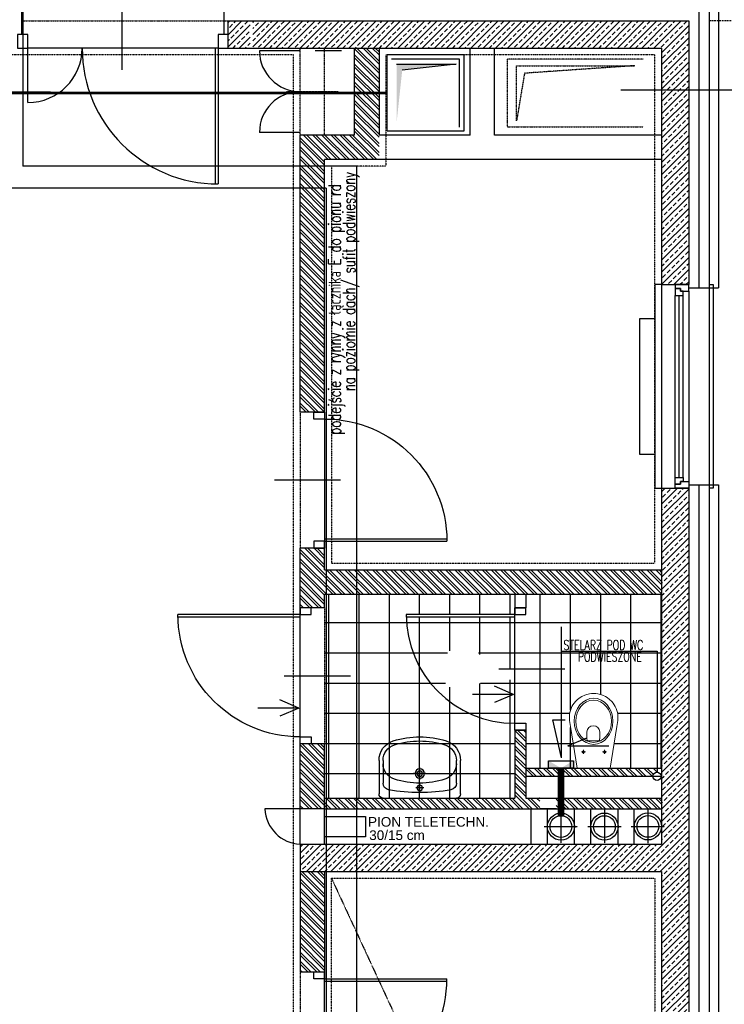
# Model space of a CAD drawing. Header units: inches. Extents: x -145354 to -97635, y 38777 to 78670.
# Tile 61 of 231: x -144449 to -143930, y 50930 to 51655. Entities that reach past the tile are written whole.
import ezdxf
from ezdxf.enums import TextEntityAlignment as Align

# ---------------------------------------------------------------- set-up
doc = ezdxf.new("R2010")
doc.units = ezdxf.units.IN
doc.header["$MEASUREMENT"] = 0
for name, pattern in [('CENTER', [2, 1.25, -0.25, 0.25, -0.25]), ('DASHDOT', [1, 0.5, -0.25, 0, -0.25]), ('DASHED', [0.75, 0.5, -0.25]), ('DASHED2', [0.375, 0.25, -0.125]), ('DIVIDE', [31.75, 12.7, -6.35, 0, -6.35, 0, -6.35]), ('HIDDEN', [0.375, 0.25, -0.125])]:
    doc.linetypes.add(name, pattern=pattern)
doc.layers.get('0').update_dxf_attribs({"color": 101})
for name, color, linetype in [('Drz---drzwi', 5, 'Continuous'), ('Ins-co', 203, 'Continuous'), ('ins-kan-deszcz', 132, 'Continuous'), ('Ins-tele-opis', 216, 'Continuous'), ('Ins-went', 141, 'Continuous'), ('Ins-wod', 152, 'Continuous'), ('m-went-strzałki', 161, 'Continuous'), ('m-went-wentylacja', 255, 'Continuous'), ('m-went-wywiew', 1, 'Continuous'), ('Okn---okna', 5, 'Continuous'), ('Opis-info', 2, 'Continuous'), ('Os-osie', 6, 'CENTER'), ('Pos-hatch', 144, 'Continuous'), ('Sc-beton', 7, 'Continuous'), ('Sc-beton-hatch', 86, 'Continuous'), ('Sc-cegla pustak', 42, 'Continuous'), ('Sc-cegla pustak-hatch', 8, 'Continuous'), ('Sc-gk', 120, 'Continuous'), ('Sc-izolacja term-styropian', 151, 'STYROPIAN-KA'), ('Sc-kamien', 31, 'Continuous'), ('Sc-nadproza kon', 5, 'DASHED2'), ('Sc-silikat', 61, 'Continuous'), ('Sch-opis', 51, 'Continuous'), ('Suf-widok', 8, 'Continuous'), ('W-idok nad', 5, 'DASHED2'), ('W-otwor-strop-nad', 126, 'DASHED2'), ('Wyp-sanitar', 131, 'Continuous')]:
    doc.layers.add(name, color=color, linetype=linetype)
doc.styles.add('ROMANS', font='romans', dxfattribs={"width": 0.85})
doc.styles.add('TYTUL2', font='ARIAL.TTF')
doc.linetypes.add('BATTING', pattern='A,0.0001,-0.1,[134,ltypeshp.shx,S=0.1,R=0,X=-0.1,Y=0],-0.2,[134,ltypeshp.shx,S=0.1,R=180,X=0.1,Y=0],-0.1', length=0.4001)
doc.linetypes.add('STYROPIAN-KA', pattern='A,0.0001,-0.1,[135,ltypeshp.shx,S=0.1,R=0,X=-0.1,Y=0],0,[135,ltypeshp.shx,S=0.1,R=180,X=0.1,Y=0],-0.1', length=0.2001)
pattern_1 = [(45, (-196049.7697, 113974.1994), (-4.49012806, 4.49012806), []), (45, (-196045.2795, 113974.1994), (-4.49012806, 4.49012806), [3.175, -1.5875])]
pattern_2 = [(135, (-196049.7697, 113974.1994), (-3.36759605, -3.36759605), []), (135, (-196049.7697, 113976.4445), (-3.36759605, -3.36759605), [])]

# ---------------------------------------------------------------- blocks, each defined once
blk = doc.blocks.new('_0630_DRZWI_90')
at = {"ltscale": 7}
for p, q in [((5, 8), (5, 98)), ((6.8, 8), (6.8, 97.98))]:
    blk.add_line(p, q, dxfattribs=at)
at = {"ltscale": 25}
for p, q in [((50, 19.7), (50, -28.9)), ((5, 8), (0, 8)), ((0, 8), (5, 8)), ((0, 0), (0, 8)), ((95, 8), (5, 8)), ((5, 8), (5, 0)), ((95, 8), (95, 0)), ((100, 8), (95, 8)), ((100, 0), (100, 8)), ((5, 0), (0, 0)), ((5, 0), (0, 0)), ((95, 0), (100, 0)), ((95, 0), (100, 0))]:
    blk.add_line(p, q, dxfattribs=at)
at = {"ltscale": 7}
blk.add_arc((5, 8), 90, 0, 90, dxfattribs=at)
blk = doc.blocks.new('_GKJDFKG')
at = {"ltscale": 25}
for p, q in [((-8, -5), (-8, 0)), ((-8, 0), (-8, -5)), ((0, 0), (-8, 0)), ((0, -5), (0, 0)), ((0, -5), (0, 0)), ((-8, -85), (-8, -5)), ((-8, -5), (0, -5)), ((-19.7, -45), (28.9, -45)), ((-8, -85), (0, -85)), ((-8, -90), (-8, -85)), ((0, -85), (0, -90)), ((0, -85), (0, -90)), ((0, -90), (-8, -90))]:
    blk.add_line(p, q, dxfattribs=at)
at = {"ltscale": 7}
for p, q in [((-8, -5), (-88, -5)), ((-8, -6.8), (-87.98, -6.8))]:
    blk.add_line(p, q, dxfattribs=at)
blk.add_arc((-8, -5), 80, 180, 270)
blk = doc.blocks.new('umywalka_60x45')
at = {"ltscale": 25}
for p, q in [((-27, 0), (27, 0)), ((-30, -27.72), (-30, -3)), ((0, -4.5), (0, -10.5)), ((30, -3), (30, -27.72)), ((-27, -27.72), (-27, -11.03)), ((3, -7.5), (-3, -7.5)), ((0, -13.5), (0, -22.5)), ((27, -11.03), (27, -27.72)), ((4.5, -18), (-4.5, -18))]:
    blk.add_line(p, q, dxfattribs=at)
for centre, radius in [((0, -7.5), 2), ((0, -18), 3.5), ((0, -18), 2)]:
    blk.add_circle(centre, radius, dxfattribs=at)
for centre, radius, start, end in [((27, -3), 3, 0, 90), ((-27, -3), 3, 90, 180), ((-22, -11.03), 5, 100.52627, 180), ((0, -129.43), 125.43, 79.47373, 100.52627), ((22, -11.03), 5, 0, 79.47373), ((-15, -25.28), 12, 107.3129, 180), ((0, -73.4), 62.4, 72.6871, 107.3129), ((15, -25.28), 12, 0, 72.6871), ((-15, -27.72), 15, 180, 252.6871), ((-15, -27.72), 12, 180, 252.6871), ((15, -27.72), 12, 287.3129, 0), ((15, -27.72), 15, 287.3129, 0), ((0, 20.4), 65.4, 252.6871, 287.3129), ((0, 20.4), 62.4, 252.6871, 287.3129)]:
    blk.add_arc(centre, radius, start, end, dxfattribs=at)
blk = doc.blocks.new('_FKHJK')
for p, q in [((-10, 0), (-15, 0)), ((-15, 0), (-15, -150)), ((25, 0), (28, 0)), ((28, 0), (28, -150)), ((10, -5), (10, -145)), ((0, -142), (0, -8)), ((3, -142), (3, -8)), ((6, -142), (6, -8)), ((-15, -150), (-10, -150)), ((28, -150), (25, -150))]:
    blk.add_line(p, q)
at = {"linetype": 'DASHED2'}
for p, q in [((-10, 0), (-10, -150)), ((25, 0), (25, -150))]:
    blk.add_line(p, q, dxfattribs=at)
for points in [[(10, -5), (10, 0), (0, 0), (0, -3), (4, -3), (4, -5)], [(6, -8), (6, -5), (4, -5), (4, -3), (0, -3), (0, -5), (0, -8)], [(6, -142), (6, -145), (4, -145), (4, -147), (0, -147), (0, -145), (0, -142)], [(10, -145), (10, -150), (0, -150), (0, -147), (4, -147), (4, -145)]]:
    blk.add_lwpolyline(points, close=True)
blk = doc.blocks.new('_KOLO_WC_PODWIESZONE')
at = {"lineweight": 0}
for p, q in [((-12.21, 0), (-17.15, -30.7)), ((-12.21, 0), (12.21, 0)), ((12.21, 0), (17.15, -30.7)), ((-8.01, -11.98), (-9.42, -11.98)), ((-8.01, -11.98), (-8.01, -10.54)), ((-8.01, -11.98), (-6.53, -11.98)), ((-8.01, -11.98), (-8.01, -13.41)), ((7.49, -11.98), (6.08, -11.98)), ((7.49, -11.98), (7.49, -10.54)), ((7.49, -11.98), (8.97, -11.98)), ((7.49, -11.98), (7.49, -13.41)), ((-4.44, -21.51), (-4.44, -26.77)), ((-3.5, -20.21), (4, -20.21)), ((4.94, -21.51), (4.94, -26.77)), ((-17.15, -30.7), (-17.82, -35.14)), ((-17.82, -35.14), (-17.77, -39.69)), ((17.15, -30.7), (17.82, -35.14)), ((17.82, -35.14), (17.77, -39.69)), ((-17.77, -39.69), (-17.51, -41.08)), ((-17.51, -41.08), (-17.12, -42.53)), ((-17.12, -42.53), (-16.6, -43.93)), ((17.12, -42.53), (16.6, -43.93)), ((17.51, -41.08), (17.12, -42.53)), ((17.77, -39.69), (17.51, -41.08)), ((-16.6, -43.93), (-15.97, -45.29)), ((-15.97, -45.29), (-15.22, -46.59)), ((-15.22, -46.59), (-14.37, -47.83)), ((-14.37, -47.83), (-13.41, -48.99)), ((-13.41, -48.99), (-11.77, -50.6)), ((-11.77, -50.6), (-10, -51.94)), ((11.77, -50.6), (10, -51.94)), ((13.41, -48.99), (11.77, -50.6)), ((14.37, -47.83), (13.41, -48.99)), ((15.22, -46.59), (14.37, -47.83)), ((15.97, -45.29), (15.22, -46.59)), ((16.6, -43.93), (15.97, -45.29)), ((-10, -51.94), (-8.71, -52.72)), ((-8.71, -52.72), (-6.54, -53.77)), ((-6.54, -53.77), (-5.07, -54.25)), ((-5.07, -54.25), (-3.02, -54.72)), ((-3.02, -54.72), (-1.52, -54.92)), ((-1.52, -54.92), (0, -55)), ((1.52, -54.92), (0, -55)), ((3.02, -54.72), (1.52, -54.92)), ((5.07, -54.25), (3.02, -54.72)), ((6.54, -53.77), (5.07, -54.25)), ((8.71, -52.72), (6.54, -53.77)), ((10, -51.94), (8.71, -52.72))]:
    blk.add_line(p, q, dxfattribs=at)
for centre, radius, start, end in [((-3.24, -21.39), 1.2, 102.23395, 185.88986), ((3.75, -21.39), 1.2, 354.11014, 77.76605), ((0.25, -26.54), 4.7, 182.80221, 357.19779)]:
    blk.add_arc(centre, radius, start, end, dxfattribs=at)
for centre in [(-8.01, -11.98), (7.49, -11.98)]:
    blk.add_ellipse(centre, major_axis=(0.599, 0.599), ratio=1, start_param=5.497787, end_param=11.780972, dxfattribs=at)
for major_axis, ratio in [((0, -17), 0.838235), ((0, -15.54), 0.845174)]:
    blk.add_ellipse((0.05, -34.5), major_axis=major_axis, ratio=ratio, dxfattribs=at)
blk = doc.blocks.new('_DKGJHF')
at = {"ltscale": 7}
for p, q in [((-21.08, -77), (35.92, -77)), ((-5, -147.5), (-105, -147.5)), ((-5, -145.5), (-104.98, -145.5))]:
    blk.add_line(p, q, dxfattribs=at)
for points in [[(5, -7.5), (5, 0), (-5, 0), (-5, -7.5)], [(5, -155), (5, -147.5), (-5, -147.5), (-5, -155)]]:
    blk.add_lwpolyline(points, close=True, dxfattribs=at)
for points in [[(-45, -7.5), (-5, -7.5)], [(-5, -147.5), (-5, -7.5)]]:
    blk.add_lwpolyline(points, dxfattribs=at)
for centre, radius, start, end in [((-5, -7.5), 40, 180, 270), ((-5, -147.5), 100, 90, 180)]:
    blk.add_arc(centre, radius, start, end)
blk = doc.blocks.new('_STRZAŁKA_WENT')
for q in [(-6.02, -14.01), (0, -30.24), (6.02, -14.01)]:
    blk.add_line((0, 0), q)
blk = doc.blocks.new('_vxkdjhgkljhkgjhk')
for q in [(14.01, 6.02), (30.24, 0)]:
    blk.add_line((0, 0), q)
blk = doc.blocks.new('W160')
at = {"layer": 'm-went-wywiew', "color": 254, "linetype": 'HIDDEN'}
for p, q in [((-141996.39, 41106.12), (-141996.39, 41081.57)), ((-142008.66, 41093.85), (-141984.11, 41093.85))]:
    blk.add_line(p, q, dxfattribs=at)
at = {"layer": 'm-went-wywiew', "color": 254}
blk.add_circle((-141996.39, 41093.85), 10, dxfattribs=at)
at = {"layer": 'm-went-wywiew'}
blk.add_circle((-141996.39, 41093.85), 8, dxfattribs=at)
blk = doc.blocks.new('st')
at = {"layer": 'm-went-strzałki', "lineweight": -3}
blk.add_line((55839.62, 14820.38), (55867.57, 14826.73), dxfattribs=at)
at = {"layer": 'm-went-strzałki'}
for p, q in [((55867.57, 14826.73), (55867.57, 14820.38)), ((55839.62, 14820.38), (55936.05, 14820.38)), ((55867.57, 14820.38), (55867.57, 14817.63))]:
    blk.add_line(p, q, dxfattribs=at)

msp = doc.modelspace()

# ---------------------------------------------------------------- hatches: boundary and pattern name
at = {"layer": 'm-went-wentylacja'}
h = msp.add_hatch(color=256, dxfattribs=at)
h.paths.add_polyline_path([(-144059.46, 51103.69), (-144050.27, 51103.69), (-144059.46, 51109.2)])
h.paths.add_polyline_path([(-144041.09, 51103.69), (-144041.09, 51109.2), (-144050.27, 51103.69)])
at = {"layer": 'm-went-wywiew'}
msp.add_hatch(color=256, dxfattribs=at).paths.add_polyline_path([(-144171.22, 51621.86), (-144171.22, 51579.18), (-144167.12, 51617.48), (-144127.43, 51621.86)])
at = {"layer": 'Pos-hatch'}
h = msp.add_hatch(dxfattribs=at)
h.set_pattern_fill('ANSI37', color=256, scale=7, angle=45, style=0)
h.set_pattern_definition([(90, (-196049.77, 113974.2), (-22.225, 4e-15), []), (180, (-196049.77, 113974.2), (-4e-15, -22.225), [])])
h.paths.add_polyline_path([(-144084.22, 51131.69), (-144084.22, 51136.69, -0.236068), (-144148.22, 51168.69), (-144224.22, 51168.69), (-144224.22, 51121.69), (-144224.22, 51081.69), (-144181.22, 51081.69, -0.414214), (-144184.22, 51084.69, 0.414214), (-144181.22, 51081.69), (-144127.22, 51081.69, 0.414214), (-144124.22, 51084.69), (-144124.22, 51109.41, 0.328237), (-144134.76, 51123.73), (-144134.76, 51123.73, -0.328238), (-144124.22, 51109.41), (-144124.22, 51084.69, -0.414214), (-144127.22, 51081.69), (-144084.22, 51081.69)])
h.paths.add_polyline_path([(-144084.22, 51168.69), (-144107.99, 51168.69, -0.589015), (-144136.85, 51168.69), (-144148.22, 51168.69, 0.236068), (-144084.22, 51136.69)], flags=16)
h.paths.add_polyline_path([(-144084.22, 51214.89), (-144164.2, 51214.89, 0.156509), (-144148.22, 51168.69), (-144136.85, 51168.69, -0.127227), (-144138.92, 51176.69, -1), (-144105.92, 51176.69), (-144084.22, 51176.69)], flags=17)
h.paths.add_polyline_path([(-144164.22, 51216.69), (-144084.22, 51216.69), (-144084.22, 51221.69), (-144084.22, 51231.69), (-144224.22, 51231.69), (-144224.22, 51221.69), (-144224.22, 51168.69), (-144148.22, 51168.69, -0.162278)])
h.paths.add_polyline_path([(-144076.22, 51231.69), (-144076.22, 51221.69), (-144076.22, 51216.69), (-144084.22, 51216.69), (-144084.22, 51168.69), (-143976.22, 51168.69), (-143976.22, 51231.69)])
h.paths.add_polyline_path([(-144044.04, 51138.83), (-144043.99, 51143.38), (-144043.73, 51144.77), (-144043.34, 51146.22), (-144042.82, 51147.62), (-144042.19, 51148.98), (-144041.45, 51150.28), (-144040.59, 51151.52), (-144039.64, 51152.68), (-144037.99, 51154.29), (-144036.22, 51155.63), (-144034.93, 51156.42), (-144032.76, 51157.46), (-144031.29, 51157.94), (-144029.24, 51158.42), (-144027.74, 51158.61), (-144026.22, 51158.69), (-144024.71, 51158.61), (-144023.2, 51158.42), (-144021.15, 51157.94), (-144019.68, 51157.46), (-144017.51, 51156.42), (-144016.22, 51155.63), (-144014.45, 51154.29), (-144012.81, 51152.68), (-144011.85, 51151.52), (-144011, 51150.28), (-144010.25, 51148.98), (-144009.62, 51147.62), (-144009.11, 51146.22), (-144008.71, 51144.77), (-144008.46, 51143.38), (-144008.4, 51138.83), (-144009.07, 51134.4), (-144014.01, 51103.69), (-143976.22, 51103.69), (-143976.22, 51168.69), (-144084.22, 51168.69), (-144084.22, 51136.69), (-144076.22, 51136.69), (-144076.22, 51131.69), (-144076.22, 51103.69), (-144038.43, 51103.69), (-144043.37, 51134.4)])
h.paths.add_polyline_path([(-144089.7, 51158.57), (-144062.1, 51158.57), (-144062.1, 51176.57), (-144089.7, 51176.57)], flags=9)
h.paths.add_polyline_path([(-144086.5, 51179.37), (-144066.9, 51179.37), (-144066.9, 51197.37), (-144086.5, 51197.37)], flags=9)
at = {"layer": 'Sc-beton-hatch'}
h = msp.add_hatch(dxfattribs=at)
h.set_pattern_fill('ANSI33', color=256, style=0)
h.set_pattern_definition(pattern_1)
h.paths.add_polyline_path([(-144279.07, 51643.69), (-144295.22, 51643.69), (-144295.22, 51633.69), (-144279.07, 51633.69)])
h.paths.add_polyline_path([(-144279.07, 51653.69), (-144295.22, 51653.69), (-144295.22, 51643.69), (-144279.07, 51643.69)])
h.paths.add_polyline_path([(-144213.83, 51653.69), (-144277.22, 51653.69), (-144277.22, 51643.69), (-144205.95, 51643.69)])
h.paths.add_polyline_path([(-144205.95, 51643.69), (-144277.22, 51643.69), (-144277.22, 51633.69), (-144198.06, 51633.69)])
h.paths.add_polyline_path([(-143990.73, 51643.69), (-144205.95, 51643.69), (-144198.06, 51633.69), (-143990.73, 51633.69)])
h.paths.add_polyline_path([(-143990.73, 51653.69), (-144213.83, 51653.69), (-144205.95, 51643.69), (-143990.73, 51643.69)])
h.paths.add_polyline_path([(-143966.22, 51643.69), (-143990.73, 51643.69), (-143990.73, 51633.69), (-143976.22, 51633.69), (-143976.22, 51502.69), (-143966.22, 51502.69)])
h.paths.add_polyline_path([(-143956.22, 51653.69), (-143966.22, 51653.69), (-143966.22, 51643.69), (-143956.22, 51643.69)])
h.paths.add_polyline_path([(-143966.22, 51653.69), (-143990.73, 51653.69), (-143990.73, 51643.69), (-143966.22, 51643.69)])
h.paths.add_polyline_path([(-143956.22, 51643.69), (-143966.22, 51643.69), (-143966.22, 51502.69), (-143956.22, 51502.69)])
h.paths.add_polyline_path([(-143956.22, 51502.69), (-143966.22, 51502.69), (-143966.22, 51459.69), (-143956.22, 51459.69)])
h.paths.add_polyline_path([(-143966.22, 51502.69), (-143976.22, 51502.69), (-143976.22, 51459.69), (-143966.22, 51459.69)])
h.paths.add_polyline_path([(-143974.68, 51567.3), (-143957.76, 51567.3), (-143957.76, 51550.05), (-143974.68, 51550.05)], flags=9)
h.paths.add_polyline_path([(-143974.68, 51606.87), (-143957.76, 51606.87), (-143957.76, 51589.62), (-143974.68, 51589.62)], flags=9)
h = msp.add_hatch(dxfattribs=at)
h.set_pattern_fill('ANSI33', color=256, style=0)
h.set_pattern_definition(pattern_1)
h.paths.add_polyline_path([(-143966.22, 51309.69), (-143976.22, 51309.69), (-143976.22, 51168.69), (-143966.22, 51168.69)])
h.paths.add_polyline_path([(-143966.22, 51168.69), (-143956.22, 51168.69), (-143956.22, 51309.69), (-143966.22, 51309.69)])
h.paths.add_polyline_path([(-143956.22, 51168.69), (-143966.22, 51168.69), (-143966.22, 51037.69), (-143956.22, 51037.69)])
h.paths.add_polyline_path([(-143966.22, 51168.69), (-143976.22, 51168.69), (-143976.22, 51047.69), (-144242.22, 51047.69), (-144242.22, 51037.69), (-143966.22, 51037.69)])
h.paths.add_polyline_path([(-144242.22, 51037.69), (-144242.22, 51027.69), (-143976.22, 51027.69), (-143976.22, 50973.69), (-143966.22, 50973.69), (-143966.22, 51037.69)])
h.paths.add_polyline_path([(-143956.22, 51037.69), (-143966.22, 51037.69), (-143966.22, 50973.69), (-143956.22, 50973.69)])
h.paths.add_polyline_path([(-144010.16, 51029.23), (-144010.16, 51046.15), (-143992.91, 51046.15), (-143992.91, 51029.23)], flags=9)
h.paths.add_polyline_path([(-144159.78, 51029.23), (-144159.78, 51046.15), (-144142.53, 51046.15), (-144142.53, 51029.23)], flags=9)
h = msp.add_hatch(dxfattribs=at)
h.set_pattern_fill('ANSI33', color=256, style=0)
h.set_pattern_definition(pattern_1)
h.paths.add_polyline_path([(-143956.22, 50973.69), (-143966.22, 50973.69), (-143966.22, 50827.69), (-143956.22, 50827.69)])
h.paths.add_polyline_path([(-143976.22, 50827.69), (-143966.22, 50827.69), (-143966.22, 50973.69), (-143976.22, 50973.69)])
h.paths.add_polyline_path([(-143974.68, 50848.62), (-143957.76, 50848.62), (-143957.76, 50831.37), (-143974.68, 50831.37)], flags=9)
at = {"layer": 'Sc-cegla pustak-hatch'}
h = msp.add_hatch(dxfattribs=at)
h.set_pattern_fill('ANSI32', color=256, scale=0.5, angle=90, style=0)
h.set_pattern_definition(pattern_2)
h.paths.add_polyline_path([(-143976.22, 51249.69), (-144007.03, 51249.69), (-144007.03, 51231.69), (-143976.22, 51231.69)])
h.paths.add_polyline_path([(-144224.22, 51249.69), (-144224.22, 51265.69), (-144232.22, 51265.69), (-144242.22, 51265.69), (-144242.22, 51221.69), (-144234.22, 51221.69), (-144224.22, 51221.69), (-144224.22, 51231.69), (-144007.03, 51231.69), (-144007.03, 51249.69)])
h.paths.add_polyline_path([(-144242.22, 51365.69), (-144224.22, 51365.69), (-144224.22, 51502.69), (-144242.22, 51502.69)])
h.paths.add_polyline_path([(-144242.22, 51502.69), (-144224.22, 51502.69), (-144224.22, 51531.54), (-144242.22, 51531.54)])
h.paths.add_polyline_path([(-144224.22, 51551.69), (-144184.22, 51551.69), (-144184.22, 51616.15), (-144198.06, 51633.69), (-144202.22, 51633.69), (-144202.22, 51569.69), (-144242.22, 51569.69), (-144242.22, 51531.54), (-144224.22, 51531.54)])
h.paths.add_polyline_path([(-144198.06, 51633.69), (-144184.22, 51616.15), (-144184.22, 51633.69)])
h.paths.add_polyline_path([(-144010.16, 51232.72), (-144010.16, 51248.66), (-143992.91, 51248.66), (-143992.91, 51232.72)], flags=9)
h.paths.add_polyline_path([(-144159.78, 51232.72), (-144159.78, 51248.66), (-144142.53, 51248.66), (-144142.53, 51232.72)], flags=24)
h.paths.add_polyline_path([(-144159.78, 51218.72), (-144159.78, 51234.66), (-144142.53, 51234.66), (-144142.53, 51218.72)], flags=9)
h.paths.add_polyline_path([(-144241.19, 51567.3), (-144225.25, 51567.3), (-144225.25, 51550.05), (-144241.19, 51550.05)], flags=24)
h.paths.add_polyline_path([(-144201.19, 51606.87), (-144185.25, 51606.87), (-144185.25, 51589.62), (-144201.19, 51589.62)], flags=24)
h.paths.add_polyline_path([(-144205.94, 51544.29), (-144205.94, 51652.29), (-144219.44, 51652.29), (-144219.44, 51544.29)], flags=9)
h = msp.add_hatch(dxfattribs=at)
h.set_pattern_fill('ANSI32', color=256, scale=0.5, angle=90, style=0)
h.set_pattern_definition(pattern_2)
h.paths.add_polyline_path([(-144065.88, 51081.69), (-144076.22, 51081.69), (-144076.22, 51131.69), (-144084.22, 51131.69), (-144084.22, 51081.69), (-144224.22, 51081.69), (-144224.22, 51073.69), (-144065.88, 51073.69)])
h.paths.add_polyline_path([(-143976.22, 51081.69), (-144053.88, 51081.69), (-144053.88, 51073.69), (-143976.22, 51073.69)])
h.paths.add_polyline_path([(-143979.54, 51100.69), (-143979.54, 51103.69), (-144060.21, 51103.69), (-144060.21, 51097.69), (-143982.54, 51097.69, -0.414214)])
h.paths.add_polyline_path([(-144060.21, 51103.69), (-144076.22, 51103.69), (-144076.22, 51097.69), (-144060.21, 51097.69)])
h.paths.add_polyline_path([(-144010.16, 51072.52), (-144010.16, 51082.87), (-143992.91, 51082.87), (-143992.91, 51072.52)], flags=9)
h.paths.add_polyline_path([(-144010.16, 51095.68), (-144010.16, 51105.7), (-143992.91, 51105.7), (-143992.91, 51095.68)], flags=9)
h.paths.add_polyline_path([(-144242.22, 51073.69), (-144224.22, 51073.69), (-144224.22, 51121.69), (-144242.22, 51121.69)])
h = msp.add_hatch(dxfattribs=at)
h.set_pattern_fill('ANSI32', color=256, scale=0.5, angle=90, style=0)
h.set_pattern_definition(pattern_2)
h.paths.add_polyline_path([(-144242.22, 50973.69), (-144224.22, 50973.69), (-144224.22, 51027.69), (-144242.22, 51027.69)])
h.paths.add_polyline_path([(-144242.22, 50953.69), (-144224.22, 50953.69), (-144224.22, 50973.69), (-144242.22, 50973.69)])

# ---------------------------------------------------------------- linework, layer by layer
msp.add_lwpolyline([(-144006.21, 51602.98), (-143812.69, 51602.98)])
at = {"layer": 'Drz---drzwi'}
for points in [[(-144242.22, 51631.69), (-144272.22, 51631.69)], [(-144242.22, 51571.69), (-144272.22, 51571.69)], [(-144242.22, 51073.69), (-144268.22, 51073.69)]]:
    msp.add_lwpolyline(points, dxfattribs=at)
for centre, radius, start, end in [((-144242.22, 51631.69), 30, 180, 270), ((-144242.22, 51571.69), 30, 90, 180), ((-144241.02, 51074.9), 27.23, 182.5399, 267.4601)]:
    msp.add_arc(centre, radius, start, end, dxfattribs=at)
at = {"layer": 'Ins-co'}
msp.add_lwpolyline([(-143992.29, 51434.69), (-143981.29, 51434.69), (-143981.29, 51334.69), (-143992.29, 51334.69)], close=True, dxfattribs=at)
at = {"layer": 'ins-kan-deszcz', "linetype": 'DASHED', "ltscale": 0.5}
msp.add_lwpolyline([(-144211.77, 51631.62), (-144231.28, 51631.62)], dxfattribs=at)
at = {"layer": 'Ins-tele-opis'}
msp.add_lwpolyline([(-144224.22, 51068.19), (-144194.22, 51068.19), (-144194.22, 51053.19), (-144224.22, 51053.19)], close=True, dxfattribs=at)
at = {"layer": 'Ins-went'}
msp.add_line((-144053.88, 51073.67), (-144065.88, 51073.67), dxfattribs=at)
at = {"layer": 'Ins-wod', "linetype": 'DASHED', "ltscale": 0.5}
for p, q in [((-144200.52, 51546.69), (-144446.36, 51546.69)), ((-144223.02, 51530.69), (-144462.36, 51530.69))]:
    msp.add_line(p, q, dxfattribs=at)
msp.add_lwpolyline([(-144446.36, 51961.53), (-144446.36, 51546.69)], dxfattribs=at)
at = {"layer": 'Ins-wod', "linetype": 'DASHED2'}
for points in [[(-144200.52, 50819.69), (-144200.52, 51546.69)], [(-144223.02, 51530.69), (-144223.02, 50871.38)]]:
    msp.add_lwpolyline(points, dxfattribs=at)
at = {"layer": 'm-went-wentylacja'}
msp.add_lwpolyline([(-144059.46, 51109.2), (-144041.09, 51109.2), (-144041.09, 51103.69), (-144059.46, 51103.69)], close=True, dxfattribs=at)
at = {"layer": 'm-went-wentylacja', "const_width": 5}
msp.add_lwpolyline([(-144050.27, 51068.65), (-144050.27, 51103.69)], dxfattribs=at)
at = {"layer": 'm-went-wywiew'}
for p, q in [((-144124.94, 51625.6), (-144174.94, 51625.6)), ((-144124.94, 51575.6), (-144124.94, 51625.6)), ((-144171.22, 51621.86), (-144127.43, 51621.86)), ((-144127.43, 51621.86), (-144167.12, 51617.48))]:
    msp.add_line(p, q, dxfattribs=at)
at = {"layer": 'm-went-wywiew', "linetype": 'DASHED', "const_width": 2}
msp.add_lwpolyline([(-144178.25, 51600.67), (-144638.97, 51600.84), (-144638.97, 51677.01)], dxfattribs=at)
at = {"layer": 'm-went-wywiew', "color": 254}
msp.add_lwpolyline([(-144178.25, 51628.89), (-144121.78, 51628.89), (-144121.78, 51572.45), (-144178.25, 51572.45)], close=True, dxfattribs=at)
at = {"layer": 'Os-osie', "ltscale": 0.2}
msp.add_lwpolyline([(-144252.22, 51601.69), (-144214.22, 51601.69)], dxfattribs=at)
at = {"layer": 'Sc-beton'}
for p, q in [((-143956.22, 51653.69), (-143956.22, 51459.69)), ((-144295.22, 51633.69), (-143976.22, 51633.69)), ((-143956.22, 51309.69), (-143956.22, 50827.69))]:
    msp.add_line(p, q, dxfattribs=at)
for points in [[(-144295.22, 51653.69), (-143956.22, 51653.69)], [(-144295.22, 51633.69), (-144295.22, 51653.69)], [(-143976.22, 51633.69), (-143976.22, 51459.69)], [(-143976.22, 51459.69), (-143956.22, 51459.69)], [(-143976.22, 51309.69), (-143976.22, 51047.69)], [(-143976.22, 51309.69), (-143956.22, 51309.69)], [(-144242.22, 51047.69), (-143976.22, 51047.69)], [(-144242.22, 51047.69), (-144242.22, 51027.69)], [(-144242.22, 51027.69), (-143976.22, 51027.69)], [(-143976.22, 51027.69), (-143976.22, 50827.69)]]:
    msp.add_lwpolyline(points, dxfattribs=at)
at = {"layer": 'Sc-cegla pustak'}
for p, q in [((-144117.22, 51569.69), (-144117.22, 51633.69)), ((-144099.22, 51569.69), (-144099.22, 51633.69)), ((-143976.22, 51551.69), (-144224.22, 51551.69))]:
    msp.add_line(p, q, dxfattribs=at)
for points in [[(-144202.22, 51569.69), (-144202.22, 51633.69)], [(-144184.22, 51633.69), (-144184.22, 51569.69)], [(-144242.22, 51365.69), (-144242.22, 51569.69)], [(-144202.22, 51569.69), (-144242.22, 51569.69)], [(-144117.22, 51569.69), (-144184.22, 51569.69)], [(-144117.22, 51569.69), (-144184.22, 51569.69)], [(-143976.22, 51569.69), (-144099.22, 51569.69)], [(-143976.22, 51569.69), (-144099.22, 51569.69)], [(-144224.22, 51365.69), (-144224.22, 51551.69)], [(-144224.22, 51365.69), (-144242.22, 51365.69)], [(-144242.22, 51221.69), (-144242.22, 51265.69)], [(-144224.22, 51265.69), (-144242.22, 51265.69)], [(-144224.22, 51249.69), (-144224.22, 51265.69)], [(-144224.22, 51249.69), (-143976.22, 51249.69)], [(-144224.22, 51221.69), (-144224.22, 51231.69)], [(-144224.22, 51231.69), (-143976.22, 51231.69)], [(-144224.22, 51221.69), (-144242.22, 51221.69)], [(-144242.22, 51047.69), (-144242.22, 51121.69)], [(-144224.22, 51121.69), (-144242.22, 51121.69)], [(-144224.22, 51047.69), (-144224.22, 51121.69)], [(-144224.22, 51073.69), (-144242.22, 51073.69)], [(-144242.22, 51027.69), (-144242.22, 50953.69)], [(-144224.22, 51027.69), (-144224.22, 50953.69)], [(-144242.22, 50953.69), (-144224.22, 50953.69)]]:
    msp.add_lwpolyline(points, dxfattribs=at)
at = {"layer": 'Sc-gk'}
msp.add_lwpolyline([(-144076.22, 51103.69), (-143976.22, 51103.69)], dxfattribs=at)
at = {"layer": 'Sc-izolacja term-styropian', "linetype": 'ByBlock'}
for p, q in [((-143941.22, 51668.69), (-143941.22, 51457.19)), ((-143941.22, 51312.19), (-143941.22, 50825.19))]:
    msp.add_line(p, q, dxfattribs=at)
at = {"layer": 'Sc-izolacja term-styropian', "linetype": 'BATTING', "ltscale": 0.35}
for p, q in [((-143948.72, 51661.19), (-143948.72, 51457.19)), ((-143948.72, 51312.19), (-143948.72, 50825.19))]:
    msp.add_line(p, q, dxfattribs=at)
at = {"layer": 'Sc-izolacja term-styropian', "linetype": 'ByBlock'}
for points in [[(-144447.22, 51643.69), (-144447.22, 51668.69)], [(-144298.22, 51643.69), (-144298.22, 51668.69)], [(-143956.22, 51457.19), (-143941.22, 51457.19)], [(-143956.22, 51312.19), (-143941.22, 51312.19)]]:
    msp.add_lwpolyline(points, dxfattribs=at)
at = {"layer": 'Sc-kamien'}
msp.add_line((-143934.22, 51675.69), (-143934.22, 51457.19), dxfattribs=at)
for points in [[(-143941.22, 51457.19), (-143934.22, 51457.19)], [(-143941.22, 51312.19), (-143934.22, 51312.19), (-143934.22, 50825.19), (-143941.22, 50825.19)]]:
    msp.add_lwpolyline(points, dxfattribs=at)
at = {"layer": 'Sc-nadproza kon', "linetype": 'DASHDOT', "ltscale": 0.5}
for points in [[(-144447.22, 51653.69), (-144295.22, 51653.69)], [(-144242.22, 51569.69), (-144242.22, 51633.69)], [(-144224.22, 51569.69), (-144224.22, 51633.69)], [(-144242.22, 51365.69), (-144242.22, 51265.69)], [(-144224.22, 51221.69), (-144224.22, 51121.69)], [(-144242.22, 50953.69), (-144242.22, 50853.69)]]:
    msp.add_lwpolyline(points, dxfattribs=at)
at = {"layer": 'Sc-silikat'}
for p, q in [((-144072.27, 51047.69), (-144072.27, 51073.69)), ((-144060.27, 51047.69), (-144060.27, 51073.69)), ((-144040.27, 51047.69), (-144040.27, 51073.69)), ((-144028.27, 51047.69), (-144028.27, 51073.69)), ((-144008.27, 51047.69), (-144008.27, 51073.69)), ((-143996.34, 51047.69), (-143996.34, 51073.69))]:
    msp.add_line(p, q, dxfattribs=at)
for points in [[(-144084.22, 51231.69), (-144084.22, 51221.69)], [(-144076.22, 51231.69), (-144076.22, 51221.69)], [(-144084.22, 51221.69), (-144076.22, 51221.69)], [(-144084.22, 51131.69), (-144084.22, 51081.69)], [(-144084.22, 51131.69), (-144076.22, 51131.69)], [(-144076.22, 51131.69), (-144076.22, 51081.69)], [(-144224.22, 51081.69), (-144084.22, 51081.69)], [(-144076.22, 51081.69), (-143976.22, 51081.69)], [(-144076.22, 51081.69), (-143976.22, 51081.69)], [(-144224.22, 51073.69), (-143976.22, 51073.69)], [(-144224.22, 51073.69), (-143976.22, 51073.69)]]:
    msp.add_lwpolyline(points, dxfattribs=at)
at = {"layer": 'Sch-opis'}
for points in [[(-144049.92, 51189.82), (-143979.54, 51189.82), (-143979.54, 51100.69)], [(-144076.22, 51097.69), (-143976.22, 51097.69)]]:
    msp.add_lwpolyline(points, dxfattribs=at)
msp.add_circle((-143979.54, 51097.69), 3, dxfattribs=at)
at = {"layer": 'Suf-widok', "linetype": 'DIVIDE', "ltscale": 0.02}
for points in [[(-144497.22, 51628.69), (-144497.22, 51273.69), (-144470.22, 51273.69), (-144470.22, 51153.69), (-144766.22, 51153.69), (-144766.22, 50958.69), (-144836.22, 50958.69), (-144836.22, 50812.69), (-144247.22, 50812.69), (-144247.22, 51628.69)], [(-144179.22, 51628.69), (-144179.22, 51546.69), (-144219.22, 51546.69), (-144219.22, 51254.69), (-143981.22, 51254.69), (-143981.22, 51628.69)], [(-144219.22, 51022.69), (-143981.22, 51022.69), (-143981.22, 50508.69), (-144219.22, 50508.69)]]:
    msp.add_lwpolyline(points, close=True, dxfattribs=at)
msp.add_lwpolyline([(-144219.22, 51022.69), (-143981.22, 50508.69)], dxfattribs=at)
at = {"layer": 'W-idok nad', "ltscale": 5}
msp.add_line((-143141.22, 51653.69), (-143941.22, 51653.69), dxfattribs=at)
at = {"layer": 'W-otwor-strop-nad', "linetype": 'DASHDOT', "ltscale": 0.5}
for p, q in [((-144089.84, 51625.65), (-144089.84, 51575.65)), ((-143989.84, 51625.65), (-144089.84, 51625.65)), ((-144082.95, 51580.16), (-144082.95, 51620.77)), ((-144082.95, 51620.77), (-143995.98, 51620.77)), ((-143995.98, 51620.77), (-144077.08, 51615.2)), ((-144077.08, 51615.2), (-144082.95, 51580.16)), ((-144089.84, 51575.65), (-143989.84, 51575.65))]:
    msp.add_line(p, q, dxfattribs=at)

# ---------------------------------------------------------------- block references
at = {"layer": 'Drz---drzwi'}
for name, p, rotation in [('_DKGJHF', (-144450.22, 51638.69), 90), ('_0630_DRZWI_90', (-144232.22, 50953.69), 270)]:
    msp.add_blockref(name, p, dxfattribs=dict(at, rotation=rotation))
at = {"layer": 'Drz---drzwi', "xscale": -1}
for p, rotation in [((-144232.22, 51265.69), 270), ((-144234.22, 51221.69), 90)]:
    msp.add_blockref('_0630_DRZWI_90', p, dxfattribs=dict(at, rotation=rotation))
at = {"layer": 'Drz---drzwi'}
msp.add_blockref('_GKJDFKG', (-144076.22, 51221.69), dxfattribs=at)
at = {"layer": 'Ins-went', "xscale": -1, "rotation": 270}
for p in [(-144085.22, 51157.95), (-144243.22, 51147.95)]:
    msp.add_blockref('_STRZAŁKA_WENT', p, dxfattribs=at)
at = {"layer": 'Ins-went'}
msp.add_blockref('_vxkdjhgkljhkgjhk', (-144045.21, 51120.04), dxfattribs=at)
at = {"layer": 'm-went-strzałki', "rotation": 90}
msp.add_blockref('st', (-129229.58, -4728.33), dxfattribs=at)
at = {"layer": 'm-went-wywiew'}
for p in [(-2053.89, 9966.8), (-2021.89, 9966.8), (-1989.84, 9966.99)]:
    msp.add_blockref('W160', p, dxfattribs=at)
at = {"layer": 'Okn---okna'}
msp.add_blockref('_FKHJK', (-143966.22, 51459.69), dxfattribs=at)
at = {"layer": 'Wyp-sanitar', "rotation": 180}
msp.add_blockref('_KOLO_WC_PODWIESZONE', (-144026.22, 51103.69), dxfattribs=at)
at = {"layer": 'Wyp-sanitar', "xscale": -1, "rotation": 180}
msp.add_blockref('umywalka_60x45', (-144154.22, 51081.69), dxfattribs=at)

# ---------------------------------------------------------------- texts
at = {"layer": 'Ins-tele-opis', "style": 'TYTUL2'}
for s, height, p in [('PION TELETECHN.', 7.1196, (-144147.8, 51064.17)), ('30/15 cm', 7.12, (-144170.97, 51054.5))]:
    msp.add_text(s, height=height, dxfattribs=at).set_placement(p, align=Align.MIDDLE)
at = {"layer": 'Opis-info', "style": 'ROMANS', "width": 0.7}
for s, p in [('podejście z rynny z łącznika E do pionu rd', (-144215.59, 51441.4)), ('na poziomie dach/ sufit podwieszony', (-144205.73, 51461.97))]:
    msp.add_text(s, height=9, rotation=90, dxfattribs=at).set_placement(p, align=Align.MIDDLE)
at = {"layer": 'Sch-opis', "style": 'ROMANS', "width": 0.7}
for s, p in [('STELARZ POD WC ', (-144048.44, 51190.7)), ('PODWIESZONE', (-144037.84, 51182.11))]:
    msp.add_text(s, height=7.2, dxfattribs=at).set_placement(p)

doc.saveas('drawing.dxf')
